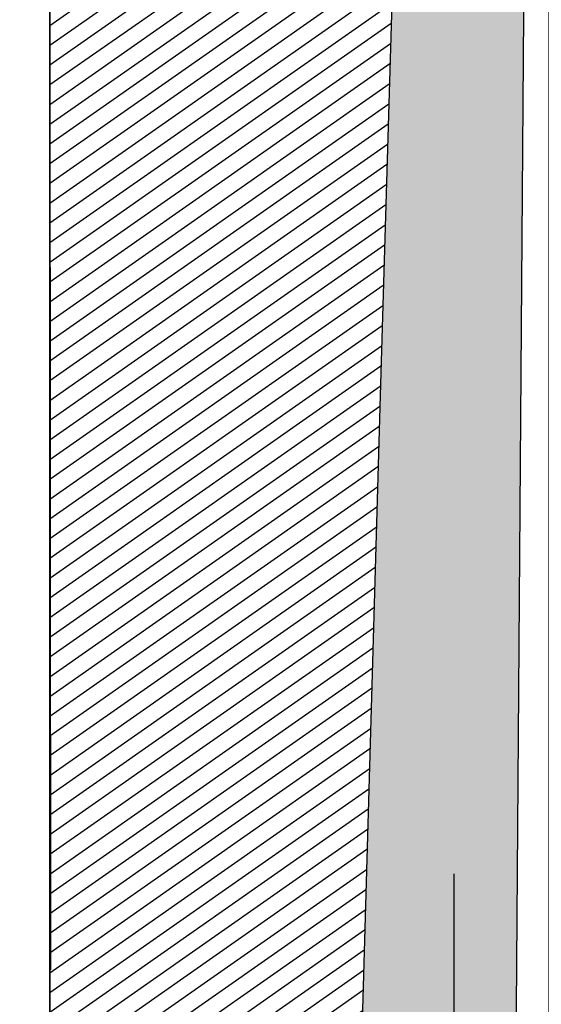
# Model space of a CAD drawing. Header units: millimetres. Extents: x 4617 to 4884, y 1258 to 1784.
# Tile 14 of 168: x 4686.59 to 4691.71, y 1284.15 to 1293.82. Entities that reach past the tile are written whole.
import ezdxf

# ---------------------------------------------------------------- set-up
doc = ezdxf.new("R2010")
doc.units = ezdxf.units.MM
doc.header["$LTSCALE"] = 0.4
for name, color, linetype in [('00 AC - SUELO', 1, 'Continuous'), ('A HERRERÍA', 4, 'Continuous'), ('A MURO', 1, 'Continuous'), ('A MURO VISTO', 2, 'Continuous'), ('A VEGETACIÓN', 253, 'Continuous'), ('TXT COTA', 3, 'Continuous')]:
    doc.layers.add(name, color=color, linetype=linetype)
doc.layers.add('A_PAVIMENTO EXT_', color=254, linetype='Continuous', lineweight=9)
doc.styles.add('SaAS simplex', font='simplex.shx', dxfattribs={"width": 0.8})
doc.dimstyles.new('COTAS 125', dxfattribs={"dimscale": 0.01, "dimtxt": 15, "dimasz": 8, "dimexe": 5, "dimexo": 20, "dimgap": 10, "dimtad": 0, "dimzin": 9, "dimdsep": 46, "dimtxsty": 'SaAS simplex', "dimblk": 'OBLIQUE', "dimcen": 0, "dimclrd": 8, "dimclre": 8, "dimclrt": 256, "dimadec": 1, "dimazin": 0, "dimtfac": 1, "dimtmove": 2, "dimatfit": 3, "dimldrblk": 'OBLIQUE', "dimfxl": 10, "dimlwd": -1, "dimlwe": -1, "dimarcsym": 0})

# ---------------------------------------------------------------- blocks, each defined once
blk = doc.blocks.new('_Oblique')
at = {"layer": 'TXT COTA', "color": 0, "lineweight": -2}
blk.add_line((-0.5, -0.5), (0.5, 0.5), dxfattribs=at)

msp = doc.modelspace()

# ---------------------------------------------------------------- hatches: boundary and pattern name
at = {"layer": 'A VEGETACIÓN'}
h = msp.add_hatch(dxfattribs=at)
h.set_pattern_fill('LINE', color=253, scale=0.05, angle=-55.00000000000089, double=1)
h.set_pattern_definition([(214.999999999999, (82.61383682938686, 995.1995281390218), (0.0910552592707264, -0.130040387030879), [])])
h.paths.add_polyline_path([(4690.611409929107, 1313.97605352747), (4690.58797370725, 1314.079621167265), (4690.569686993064, 1314.183292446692), (4690.55692211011, 1314.286911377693), (4690.550051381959, 1314.390321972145), (4690.549447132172, 1314.493368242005), (4690.555481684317, 1314.595894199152), (4690.568511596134, 1314.697747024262), (4690.588298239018, 1314.798893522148), (4690.613839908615, 1314.899453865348), (4690.62779113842, 1314.945629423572), (4690.63217449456, 1314.974594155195), (4690.636795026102, 1315.001386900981), (4690.641964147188, 1315.028223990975), (4690.647657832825, 1315.055105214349), (4690.653852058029, 1315.082030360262), (4690.660522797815, 1315.108999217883), (4690.667646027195, 1315.136011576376), (4690.675197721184, 1315.163067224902), (4690.683153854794, 1315.190165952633), (4690.691490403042, 1315.217307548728), (4690.700183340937, 1315.244491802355), (4690.709208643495, 1315.271718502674), (4690.718542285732, 1315.298987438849), (4690.728160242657, 1315.326298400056), (4690.738038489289, 1315.353651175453), (4690.748153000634, 1315.381045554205), (4690.758479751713, 1315.408481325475), (4690.768994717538, 1315.435958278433), (4690.779673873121, 1315.463476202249), (4690.790493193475, 1315.491034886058), (4690.801428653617, 1315.518634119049), (4690.812456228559, 1315.546273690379), (4690.823551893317, 1315.573953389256), (4690.834691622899, 1315.601673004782), (4690.845851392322, 1315.629432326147), (4690.857007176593, 1315.657231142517), (4690.868134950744, 1315.685069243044), (4690.879210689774, 1315.712946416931), (4690.890210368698, 1315.740862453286), (4690.901109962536, 1315.768817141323), (4690.911885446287, 1315.796810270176), (4690.922512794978, 1315.824841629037), (4690.932967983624, 1315.852911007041), (4690.94322698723, 1315.881018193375), (4690.953265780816, 1315.909162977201), (4690.963060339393, 1315.937345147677), (4690.972586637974, 1315.965564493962), (4690.981820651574, 1315.993820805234), (4690.990738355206, 1316.022113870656), (4690.999319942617, 1316.050443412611), (4691.007565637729, 1316.078808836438), (4691.015481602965, 1316.107209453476), (4691.023074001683, 1316.135644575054), (4691.030348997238, 1316.164113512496), (4691.037312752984, 1316.192615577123), (4691.043971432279, 1316.221150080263), (4691.05033119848, 1316.249716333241), (4691.056398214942, 1316.278313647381), (4691.062178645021, 1316.306941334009), (4691.067678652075, 1316.335598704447), (4691.072904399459, 1316.364285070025), (4691.077862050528, 1316.392999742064), (4691.08255776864, 1316.421742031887), (4691.086997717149, 1316.450511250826), (4691.091188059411, 1316.479306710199), (4691.095134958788, 1316.508127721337), (4691.098844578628, 1316.536973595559), (4691.102323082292, 1316.565843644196), (4691.105576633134, 1316.594737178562), (4691.108611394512, 1316.623653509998), (4691.11143352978, 1316.652591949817), (4691.114049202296, 1316.681551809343), (4691.116464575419, 1316.710532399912), (4691.118685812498, 1316.739533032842), (4691.120719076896, 1316.768553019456), (4691.122570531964, 1316.797591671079), (4691.124246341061, 1316.826648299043), (4691.125752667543, 1316.855722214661), (4691.127095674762, 1316.88481272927), (4691.128281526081, 1316.913919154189), (4691.129316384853, 1316.943040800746), (4691.130206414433, 1316.972176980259), (4691.130957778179, 1317.001327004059), (4691.131576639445, 1317.030490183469), (4691.13206916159, 1317.059665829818), (4691.132441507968, 1317.088853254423), (4691.132699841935, 1317.118051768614), (4691.13285032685, 1317.147260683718), (4691.132899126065, 1317.176479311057), (4691.132852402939, 1317.20570696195), (4691.132716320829, 1317.234942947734), (4691.132497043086, 1317.264186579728), (4691.132200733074, 1317.293437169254), (4691.131833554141, 1317.322694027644), (4691.13140166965, 1317.351956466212), (4691.130911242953, 1317.381223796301), (4691.130368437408, 1317.410495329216), (4691.129779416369, 1317.439770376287), (4691.129150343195, 1317.469048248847), (4691.12848738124, 1317.498328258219), (4691.127796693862, 1317.527609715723), (4691.127084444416, 1317.556891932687), (4691.126356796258, 1317.586174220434), (4691.125619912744, 1317.61545589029), (4691.12487995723, 1317.644736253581), (4691.124143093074, 1317.67401462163), (4691.123415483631, 1317.703290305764), (4691.122703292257, 1317.732562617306), (4691.122012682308, 1317.761830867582), (4691.121349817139, 1317.791094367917), (4691.12072086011, 1317.820352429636), (4691.120131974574, 1317.849604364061), (4691.119589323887, 1317.878849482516), (4691.119099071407, 1317.908087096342), (4691.118667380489, 1317.937316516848), (4691.118300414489, 1317.966537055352), (4691.118004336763, 1317.995748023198), (4691.117785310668, 1318.024948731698), (4691.11764949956, 1318.054138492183), (4691.117603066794, 1318.083316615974), (4691.117652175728, 1318.112482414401), (4691.117802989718, 1318.141635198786), (4691.118061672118, 1318.170774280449), (4691.118434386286, 1318.199898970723), (4691.118927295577, 1318.22900858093), (4691.119546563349, 1318.258102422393), (4691.120298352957, 1318.287179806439), (4691.121188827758, 1318.316240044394), (4691.122224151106, 1318.345282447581), (4691.123410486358, 1318.37430632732), (4691.124753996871, 1318.403310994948), (4691.126260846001, 1318.432295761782), (4691.127937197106, 1318.461259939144), (4691.129789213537, 1318.490202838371), (4691.131823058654, 1318.519123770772), (4691.134044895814, 1318.548022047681), (4691.13646088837, 1318.576896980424), (4691.139077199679, 1318.605747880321), (4691.141899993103, 1318.634574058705), (4691.306554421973, 1321.454884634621), (4691.346883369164, 1328.56394789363), (4686.883331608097, 1328.563947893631), (4686.883331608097, 1261.168925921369), (4689.29846415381, 1261.168925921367), (4689.632917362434, 1272.949758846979), (4690.132917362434, 1290.356092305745), (4690.632917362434, 1307.066259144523), (4690.632917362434, 1313.897300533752)])
at = {"layer": 'A_PAVIMENTO EXT_'}
h = msp.add_hatch(dxfattribs=at)
h.set_pattern_fill('AR-CONC', color=256, scale=0.003, angle=-90.00000000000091)
h.set_pattern_definition([(229.999999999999, (4644.444385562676, 1771.975461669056), (-0.5465540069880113, 0.04781725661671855), [0.05715000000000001, -0.62865]), (174.9999999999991, (4644.444385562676, 1771.975461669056), (0.1057302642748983, -0.5731705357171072), [0.04572, -0.50292175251]), (280.4514446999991, (4644.398839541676, 1771.979446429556), (-0.4408237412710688, -0.5253532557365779), [0.04857002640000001, -0.5342707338]), (226.184199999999, (4644.444385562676, 1771.823061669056), (-0.8132371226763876, 0.1261269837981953), [0.085725, -0.942975]), (276.635557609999, (4644.376615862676, 1771.833572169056), (-0.7122124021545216, -0.7422783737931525), [0.07285506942, -0.80140682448]), (171.184151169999, (4644.444385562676, 1771.823061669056), (-0.7122124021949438, -0.7422783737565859), [0.06857990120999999, -0.7543791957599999]), (200.999999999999, (4644.368185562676, 1771.861161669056), (-0.4548431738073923, 0.3067955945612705), [0.05715000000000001, -0.62865]), (145.9999999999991, (4644.368185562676, 1771.861161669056), (-0.1854060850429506, -0.5525638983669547), [0.04572, -0.5029199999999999]), (251.451444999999, (4644.330281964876, 1771.886727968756), (-0.6402492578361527, -0.2457683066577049), [0.04857002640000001, -0.5342698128]), (217.499999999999, (4644.444385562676, 1771.975461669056), (-0.009265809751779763, -0.2536651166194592), [0, -0.496824, 0, -0.51054, 0, -0.5048250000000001]), (187.499999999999, (4644.444385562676, 1771.975461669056), (-0.2004589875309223, -0.3005417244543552), [0, -0.291084, 0, -0.485394, 0, -0.192405]), (147.499999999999, (4644.614311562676, 1771.975461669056), (-0.4067717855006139, 0.01718623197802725), [0, -0.1905, 0, -0.5943599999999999, 0, -0.7886699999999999]), (137.499999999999, (4644.690511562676, 1771.975461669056), (-0.4443875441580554, -0.07627947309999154), [0, -0.24765, 0, -0.394716, 0, -0.56007])])
h.paths.add_polyline_path([(4690.632917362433, 1307.066259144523), (4690.132917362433, 1290.35609230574), (4689.632917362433, 1272.949758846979), (4689.298464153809, 1261.168925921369), (4691.295349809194, 1261.168925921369), (4691.630719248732, 1306.916275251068), (4691.632917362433, 1307.066259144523), (4691.632917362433, 1311.609058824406), (4690.632917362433, 1311.609058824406)])
edge = h.paths.add_edge_path()
edge.add_line((4690.632917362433, 1311.609058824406), (4691.632917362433, 1311.609058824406))
edge.add_line((4691.632917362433, 1311.609058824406), (4691.632917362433, 1312.122447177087))
edge.add_spline(control_points=[(4691.632917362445, 1312.12244717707), (4691.40723176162, 1312.425457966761), (4691.021220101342, 1312.96505527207), (4690.715385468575, 1313.60516008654), (4690.632917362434, 1313.89093455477)], knot_values=[0.6601937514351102, 0.6601937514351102, 0.6601937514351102, 0.6601937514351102, 1.77352547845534, 2.64693778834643, 2.64693778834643, 2.64693778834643, 2.64693778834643], degree=3, periodic=0)
edge.add_line((4690.632917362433, 1313.890934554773), (4690.632917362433, 1311.609058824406))

# ---------------------------------------------------------------- linework, layer by layer
at = {"layer": '00 AC - SUELO'}
msp.add_lwpolyline([(4690.632917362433, 1313.890934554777), (4690.632917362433, 1307.066259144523), (4690.132917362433, 1290.35609230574), (4689.632917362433, 1272.949758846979), (4689.298464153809, 1261.168925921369)], dxfattribs=at)
at = {"layer": 'A MURO'}
for points in [[(4686.883331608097, 1328.56394789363), (4686.883331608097, 1261.168925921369), (4671.883331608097, 1261.168925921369), (4671.883331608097, 1328.56394789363)], [(4701.883331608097, 1328.56394789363), (4701.883331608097, 1261.168925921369), (4686.883331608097, 1261.168925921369), (4686.883331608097, 1328.56394789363)]]:
    msp.add_lwpolyline(points, close=True, dxfattribs=at)
at = {"layer": 'A MURO VISTO'}
msp.add_lwpolyline([(4691.632917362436, 1311.576022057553), (4691.632917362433, 1309.856811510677), (4691.632917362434, 1307.066259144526), (4691.509318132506, 1290.35609230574), (4691.381713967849, 1272.949758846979), (4691.332362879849, 1266.217835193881), (4691.787707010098, 1266.21598525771), (4691.787707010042, 1274.025937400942), (4691.787707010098, 1290.35609230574), (4691.787707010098, 1301.589332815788), (4691.877710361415, 1301.589332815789), (4691.877710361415, 1306.582677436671), (4691.977710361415, 1306.582677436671), (4691.981899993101, 1309.85535078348), (4691.981899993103, 1311.576022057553), (4691.632917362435, 1311.576022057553)], dxfattribs=at)
at = {"layer": 'A MURO VISTO', "color": 251}
msp.add_lwpolyline([(4686.883331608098, 1293.687266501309), (4686.892316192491, 1284.489971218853)], dxfattribs=at)

# ---------------------------------------------------------------- leaders
at = {"layer": 'A HERRERÍA', "color": 254, "ltscale": 0.5}
msp.add_leader([(4692.761030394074, 1281.990372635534), (4690.853124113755, 1281.990528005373), (4690.853279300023, 1285.43252207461)], dimstyle='COTAS 125', override={"dimtxt": 5, "dimasz": 6, "dimldrblk": 'DotSmall'}, dxfattribs=at)

doc.saveas('drawing.dxf')
